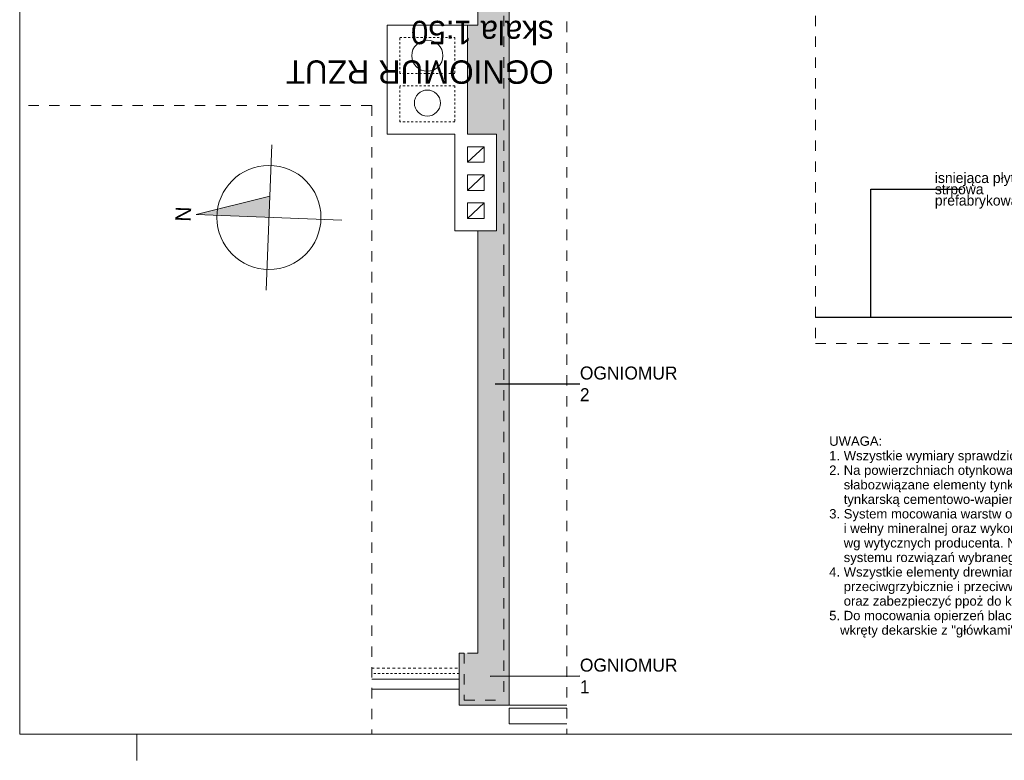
# Model space of a CAD drawing. Extents: x -109972 to -86652, y 98618 to 122888.
# Tile 6 of 74: x -99880 to -97987, y 104866 to 106291. Entities that reach past the tile are written whole.
import ezdxf

# ---------------------------------------------------------------- set-up
doc = ezdxf.new("R2010")
doc.units = 0
doc.header["$MEASUREMENT"] = 0
for name, pattern in [('Hidden Line', [10, 5, -5]), ('Hidden Line copy', [8, 4, -4]), ('Przerywana', [40, 20, -20])]:
    doc.linetypes.add(name, pattern=pattern)
for name, color, linetype, lineweight in [('A-Opisy_Nr_Pióra__21', 7, 'Continuous', 13), ('ARCH dach_Nr_Pióra__41', 7, 'Continuous', 9), ('Arch kolorystyka_Nr_Pióra__20', 1, 'Continuous', 15), ('Arch kolorystyka_Nr_Pióra__80', 3, 'Continuous', 20), ('Arch odwodniene_Nr_Pióra__41', 7, 'Continuous', 9), ('Arch opisy_Nr_Pióra__1', 7, 'Continuous', 25), ('ARCH TABELA_Nr_Pióra__21', 7, 'Continuous', 13), ('Arch tabelki_Nr_Pióra__21', 7, 'Continuous', 13), ('arch wypelnienia_Nr_Pióra__21', 7, 'Continuous', 13), ('Arch ściany nośne_Nr_Pióra__41', 7, 'Continuous', 9), ('Arch ściany zewnętrzne_Nr_Pióra__41', 7, 'Continuous', 9), ('INWENT DACH_Nr_Pióra__41', 7, 'Continuous', 9), ('INWENT OPISY_Nr_Pióra__21', 7, 'Continuous', 13), ('INWENT RURY SPUSTOWE_Nr_Pióra__41', 7, 'Continuous', 9), ('INWENT.ŚCIANY_Nr_Pióra__21', 7, 'Continuous', 13), ('INWENT.ŚCIANY_Nr_Pióra__41', 7, 'Continuous', 9), ('Istniejące kominy_Nr_Pióra__41', 7, 'Continuous', 9), ('Istniejące stropy_Nr_Pióra__1', 7, 'Continuous', 25)]:
    doc.layers.add(name, color=color, linetype=linetype, lineweight=lineweight)
doc.styles.add('GENERATED_STYLE_3', font='txt')
doc.styles.add('GENERATED_STYLE_4', font='txt')
doc.styles.add('GENERATED_STYLE_5', font='txt')
doc.styles.add('GENERATED_STYLE_6', font='arial.ttf')
doc.dimstyles.new('GENERATED_STYLE__5', dxfattribs={"dimtxt": 0.18, "dimasz": 27.36, "dimexe": 0.18, "dimexo": 0.0625, "dimgap": 0.09, "dimtad": 0, "dimtih": 1, "dimtoh": 1, "dimdec": 4, "dimzin": 0, "dimdsep": 46, "dimcen": 0.09, "dimadec": 0, "dimazin": 0, "dimtfac": 1, "dimtdec": 4, "dimtmove": 0, "dimatfit": 3, "dimldrblk": 'ARROWHEAD_5', "dimfxl": 0, "dimtolj": 1, "dimtzin": 0, "dimarcsym": 0})

# ---------------------------------------------------------------- blocks, each defined once
blk = doc.blocks.new('ARROWHEAD_5')
at = {"color": 0, "linetype": 'Continuous', "lineweight": 0}
blk.add_line((0, 0), (-1, 0), dxfattribs=at)
blk.add_solid([(-1, 0.2679), (0, 0), (-1, -0.2679), (-1, 0.2679)], dxfattribs=at)

msp = doc.modelspace()

# ---------------------------------------------------------------- hatches: boundary and pattern name
at = {"layer": 'Arch kolorystyka_Nr_Pióra__20', "linetype": 'Continuous', "lineweight": 0, "true_color": 0x7f0000}
msp.add_hatch(color=16, dxfattribs=at).paths.add_polyline_path([(-98939.6, 104972.4), (-99035.6, 104972.4), (-99035.6, 105072.4), (-98939.6, 105072.4)], flags=0)
at = {"layer": 'Arch kolorystyka_Nr_Pióra__80', "linetype": 'Continuous', "lineweight": 0, "true_color": 0x003f00}
msp.add_hatch(color=98, dxfattribs=at).paths.add_polyline_path([(-98999.6, 106280.4), (-99019.6, 106280.4), (-99019.6, 106070.4), (-98999.6, 106070.4), (-98963.6, 106070.4), (-98963.6, 105884.4), (-98999.6, 105884.4), (-98999.6, 105072.4), (-98939.6, 105072.4), (-98939.6, 106338.4), (-98999.6, 106338.4)], flags=0)
at = {"layer": 'arch wypelnienia_Nr_Pióra__21', "linetype": 'Continuous'}
msp.add_hatch(color=256, dxfattribs=at).paths.add_polyline_path([(-99541.1, 105915.8), (-99399.6, 105951.4), (-99401.2, 105910.4)], flags=0)

# ---------------------------------------------------------------- linework, layer by layer
at = {"layer": 'ARCH dach_Nr_Pióra__41', "linetype": 'Continuous'}
msp.add_line((-98828.6, 104972.4), (-98939.6, 104972.4), dxfattribs=at)
at = {"layer": 'Arch odwodniene_Nr_Pióra__41', "linetype": 'Continuous'}
for p, q in [((-98939.6, 104966.4), (-98939.6, 104936.4)), ((-98828.6, 104966.4), (-98939.6, 104966.4)), ((-98828.6, 104936.4), (-98939.6, 104936.4))]:
    msp.add_line(p, q, dxfattribs=at)
at = {"layer": 'ARCH TABELA_Nr_Pióra__21', "linetype": 'Continuous'}
for p, q in [((-99880.5, 107761.4), (-99880.5, 104916.4)), ((-99406.6, 105770.5), (-99395.8, 106050.3)), ((-99399.6, 105951.4), (-99541.1, 105915.8)), ((-99261.3, 105905), (-99541.1, 105915.8)), ((-95805.5, 104916.4), (-99880.5, 104916.4)), ((-99655.5, 104866.4), (-99655.5, 104916.4)), ((-99655.5, 104866.4), (-99655.5, 104916.4))]:
    msp.add_line(p, q, dxfattribs=at)
msp.add_circle((-99401.2, 105910.4), 100, dxfattribs=at)
at = {"layer": 'Arch ściany nośne_Nr_Pióra__41', "linetype": 'Continuous'}
for p, q in [((-98999.6, 106338.4), (-98999.6, 106280.4)), ((-98999.6, 105884.4), (-98999.6, 105072.4))]:
    msp.add_line(p, q, dxfattribs=at)
at = {"layer": 'Arch ściany nośne_Nr_Pióra__41', "linetype": 'Przerywana'}
for p, q in [((-98949.6, 106338.4), (-98949.6, 104982.4)), ((-99019.6, 106280.4), (-98999.6, 106280.4)), ((-98999.6, 105072.4), (-99025.6, 105072.4)), ((-99025.6, 105072.4), (-99025.6, 104982.4)), ((-99025.6, 104982.4), (-98949.6, 104982.4))]:
    msp.add_line(p, q, dxfattribs=at)
at = {"layer": 'Arch ściany zewnętrzne_Nr_Pióra__41', "linetype": 'Continuous'}
for p, q in [((-98939.6, 106328.4), (-98939.6, 104972.4)), ((-99035.6, 104972.4), (-99035.6, 105072.4)), ((-99035.6, 105072.4), (-99025.6, 105072.4)), ((-98939.6, 104972.4), (-99035.6, 104972.4))]:
    msp.add_line(p, q, dxfattribs=at)
at = {"layer": 'INWENT DACH_Nr_Pióra__41', "linetype": 'Hidden Line'}
msp.add_line((-99203.6, 105043.4), (-99035.6, 105043.4), dxfattribs=at)
at = {"layer": 'INWENT DACH_Nr_Pióra__41', "linetype": 'Continuous'}
msp.add_line((-99203.6, 105022.4), (-99035.6, 105022.4), dxfattribs=at)
at = {"layer": 'INWENT RURY SPUSTOWE_Nr_Pióra__41', "linetype": 'Hidden Line copy'}
msp.add_line((-99035.6, 105033.4), (-99203.6, 105033.4), dxfattribs=at)
at = {"layer": 'INWENT RURY SPUSTOWE_Nr_Pióra__41', "linetype": 'Continuous'}
msp.add_line((-99035.6, 105003.4), (-99203.6, 105003.4), dxfattribs=at)
at = {"layer": 'INWENT.ŚCIANY_Nr_Pióra__21', "linetype": 'Przerywana'}
for p, q in [((-98828.6, 106767), (-98828.6, 104916.4)), ((-98350.5, 106418.2), (-98350.5, 105668.2)), ((-99203.6, 106125.6), (-99880.5, 106125.6)), ((-99203.6, 106125.6), (-99203.6, 104916.4)), ((-98350.5, 105668.2), (-97135.5, 105668.2))]:
    msp.add_line(p, q, dxfattribs=at)
at = {"layer": 'INWENT.ŚCIANY_Nr_Pióra__41', "linetype": 'Continuous'}
for p, q in [((-99173.6, 106280.4), (-99019.6, 106280.4)), ((-99173.6, 106070.4), (-99173.6, 106280.4)), ((-99019.6, 106280.4), (-99019.6, 106070.4)), ((-99043.6, 106070.4), (-99173.6, 106070.4)), ((-99043.6, 105884.4), (-99043.6, 106070.4)), ((-98963.6, 106070.4), (-99019.6, 106070.4)), ((-98963.6, 105884.4), (-98963.6, 106070.4)), ((-98963.6, 105884.4), (-99043.6, 105884.4))]:
    msp.add_line(p, q, dxfattribs=at)
at = {"layer": 'Istniejące kominy_Nr_Pióra__41', "linetype": 'Hidden Line copy'}
for p, q in [((-99149.6, 106187.4), (-99149.6, 106256.4)), ((-99149.6, 106256.4), (-99043.6, 106256.4)), ((-99043.6, 106256.4), (-99043.6, 106187.4)), ((-99043.6, 106187.4), (-99149.6, 106187.4)), ((-99043.6, 106163.4), (-99149.6, 106163.4)), ((-99149.6, 106094.4), (-99149.6, 106163.4)), ((-99043.6, 106163.4), (-99043.6, 106094.4)), ((-99043.6, 106094.4), (-99149.6, 106094.4))]:
    msp.add_line(p, q, dxfattribs=at)
at = {"layer": 'Istniejące kominy_Nr_Pióra__41', "linetype": 'Continuous'}
for p, q in [((-99019.6, 106016.4), (-98987.6, 106046.4)), ((-99019.6, 106016.4), (-99019.6, 106046.4)), ((-98987.6, 106046.4), (-99019.6, 106046.4)), ((-98987.6, 106016.4), (-98987.6, 106046.4)), ((-98987.6, 106016.4), (-99019.6, 106016.4)), ((-99019.6, 105962.4), (-98987.6, 105992.4)), ((-99019.6, 105962.4), (-99019.6, 105992.4)), ((-98987.6, 105992.4), (-99019.6, 105992.4)), ((-98987.6, 105962.4), (-98987.6, 105992.4)), ((-98987.6, 105962.4), (-99019.6, 105962.4)), ((-99019.6, 105908.4), (-98987.6, 105938.4)), ((-99019.6, 105908.4), (-99019.6, 105938.4)), ((-98987.6, 105938.4), (-99019.6, 105938.4)), ((-98987.6, 105908.4), (-98987.6, 105938.4)), ((-98987.6, 105908.4), (-99019.6, 105908.4))]:
    msp.add_line(p, q, dxfattribs=at)
for centre, radius in [((-99096.6, 106221.4), 30), ((-99096.6, 106130.4), 25)]:
    msp.add_circle(centre, radius, dxfattribs=at)
at = {"layer": 'Istniejące stropy_Nr_Pióra__1', "linetype": 'Continuous'}
msp.add_line((-97135.5, 105718.2), (-98350.5, 105718.2), dxfattribs=at)

# ---------------------------------------------------------------- texts
at = {"layer": 'A-Opisy_Nr_Pióra__21', "linetype": 'Continuous', "insert": (-98120.8, 105961.9), "char_height": 20, "width": 164.33, "attachment_point": 4, "line_spacing_factor": 0.649259, "style": 'GENERATED_STYLE_4'}
msp.add_mtext('{isniejąca płyta\\Pstrpowa\\Pprefabrykowana}', dxfattribs=at)
at = {"layer": 'A-Opisy_Nr_Pióra__21', "linetype": 'Continuous', "char_height": 25, "width": 186.588, "attachment_point": 4, "style": 'GENERATED_STYLE_5'}
for s, insert in [('{OGNIOMUR 2}', (-98803.3, 105590.4)), ('{OGNIOMUR 1}', (-98803.3, 105028.7))]:
    msp.add_mtext(s, dxfattribs=dict(at, insert=insert))
at = {"layer": 'Arch opisy_Nr_Pióra__1', "linetype": 'Continuous', "insert": (-98324, 105102.5), "char_height": 18, "width": 768.505, "attachment_point": 7, "line_spacing_factor": 0.931395, "style": 'GENERATED_STYLE_6'}
msp.add_mtext('{UWAGA:\\P1. Wszystkie wymiary sprawdzić na budowie\\P2. Na powierzchniach otynkowanych usunąć istniejące  \\P    słabozwiązane elementy tynku, braki uzupełnić zaprawą \\P    tynkarską cementowo-wapienną do stosowania na zewnątrz\\P3. System mocowania warstw ocieplenia ze styropianu \\P    i wełny mineralnej oraz wykończenia wykonać \\P    wg wytycznych producenta. Należy używać jednego \\P    systemu rozwiązań wybranego producenta.\\P4. Wszystkie elementy drewniane zabezpieczyć\\P    przeciwgrzybicznie i przeciwwilgociowo\\P    oraz zabezpieczyć ppoż do klasy NRO\\P5. Do mocowania opierzeń blacharskich zastosować\\P   wkręty dekarskie z "główkami" w klorze czarnym}', dxfattribs=at)
at = {"layer": 'Arch tabelki_Nr_Pióra__21', "linetype": 'Continuous', "insert": (-99581.1, 105917.4), "char_height": 30, "attachment_point": 2, "rotation": 87.7852, "style": 'GENERATED_STYLE_5'}
msp.add_mtext('{N}', dxfattribs=at)
at = {"layer": 'INWENT OPISY_Nr_Pióra__21', "linetype": 'Continuous', "insert": (-98853.9, 106167.4), "char_height": 45, "width": 801.561, "attachment_point": 1, "rotation": 180, "line_spacing_factor": 1.015474, "style": 'GENERATED_STYLE_3'}
msp.add_mtext('{OGNIOMUR RZUT \\Pskala 1:50}', dxfattribs=at)

# ---------------------------------------------------------------- leaders
at = {"layer": 'A-Opisy_Nr_Pióra__21', "linetype": 'Continuous', "annotation_type": 0, "has_hookline": 1}
for points, hookline_direction, text_width in [([(-98244, 105718.2), (-98244, 105964.8), (-98068.4, 105964.8)], 1, 224.8), ([(-98966.5, 105590.2), (-98803.4, 105590.4)], 0, 185.7), ([(-98975.7, 105028.5), (-98803.4, 105028.7)], 0, 185.7)]:
    msp.add_leader(points, dimstyle='GENERATED_STYLE__5', dxfattribs=dict(at, hookline_direction=hookline_direction, text_width=text_width))

doc.saveas('drawing.dxf')
